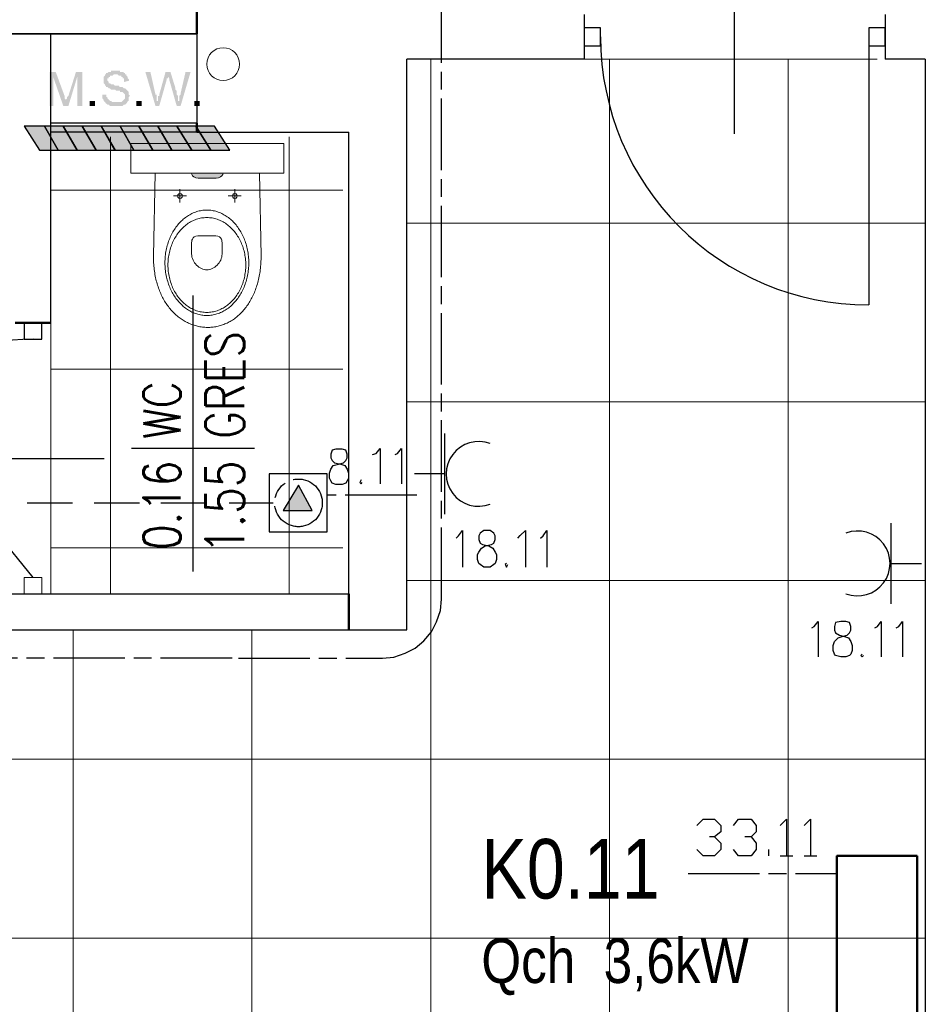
# Model space of a CAD drawing. Header units: millimetres. Extents: x 282377 to 1404227, y -783705 to 1038705.
# Tile 23 of 243: x 376015 to 376319, y 7502 to 7833. Entities that reach past the tile are written whole.
import ezdxf
from ezdxf.enums import TextEntityAlignment as Align

# ---------------------------------------------------------------- set-up
doc = ezdxf.new("R2010")
doc.units = ezdxf.units.MM
doc.linetypes.add('ACAD_ISO08W100', pattern=[36, 24, -3, 6, -3])
doc.layers.add('!!ELEKTRYKA', color=7, linetype='Continuous')
doc.layers.add('BA_KS_ist.', color=34, linetype='Continuous', lineweight=13)
doc.layers.add('WYPOSAŻENIE GARAŻU', color=253, linetype='Continuous', lineweight=5)
doc.styles.add('ROMANS', font='romans', dxfattribs={"width": 0.7})
doc.styles.get("Standard").update_dxf_attribs({"font": 'arial.ttf'})

# ---------------------------------------------------------------- blocks, each defined once
blk = doc.blocks.new('jamb')
blk.add_lwpolyline([(-0.5, -0.5), (-0.5, 0.5), (0.5, 0.5), (0.5, -0.5)], close=True)
blk = doc.blocks.new('dr1h901')
at = {"color": 7}
blk.add_line((-0.5, 0), (-0.5, 1), dxfattribs=at)
blk.add_line((0, 0.3622), (0, -0.2655))
blk.add_arc((-0.5, 0), 1, 0, 90, dxfattribs=at)
blk = doc.blocks.new('A$C6b6b2cc1')
at = {"color": 5, "lineweight": 20}
for p, q in [((17.9, 91), (29.9, 91)), ((17.9, 0), (29.9, 0))]:
    blk.add_line(p, q, dxfattribs=at)
for p, q in [((20.9, 85.5), (20.9, 91)), ((20.9, 91), (26.9, 91)), ((26.9, 91), (26.9, 85.5)), ((26.9, 85.5), (20.9, 85.5))]:
    blk.add_line(p, q)
at = {"color": 0, "extrusion": (0, 0, -1)}
blk.add_line((23.9, 5.5), (75.47, 69.26), dxfattribs=at)
at = {"extrusion": (0, 0, -1)}
blk.add_line((56.49, 45.5), (0, 45.5), dxfattribs=at)
at = {"color": 0, "extrusion": (0, 0, -1)}
blk.add_arc((-23.9, -4.5), 90, 90, 124.9595, dxfattribs=at)
at = {"layer": 'WYPOSAŻENIE GARAŻU', "color": 240, "true_color": 0xed1f24, "xscale": 5.5, "yscale": 5.999999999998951, "zscale": 5.5, "rotation": 90}
blk.add_blockref('jamb', (23.9, 2.75), dxfattribs=at)
blk = doc.blocks.new('A$Cd28b784c')
at = {"lineweight": 18}
h = blk.add_hatch(color=256, dxfattribs=at)
h.dxf.hatch_style = 1
h.paths.add_polyline_path([(18.54, 22.22), (18.43, 23), (18.14, 23.62), (17.75, 24.08), (17.31, 24.36), (16.9, 24.47), (16.9, 13.87), (17.31, 13.97), (17.75, 14.26), (18.14, 14.72), (18.43, 15.34), (18.54, 16.11)])
for p, q in [((16.9, 44.83), (6.9, 44.83)), ((6.9, -6.49), (6.9, 44.83)), ((16.9, -6.49), (16.9, 44.83)), ((16.9, -6.49), (6.9, -6.49))]:
    blk.add_line(p, q, dxfattribs=at)
at = {"lineweight": 13}
for p, q in [((44.61, 37.25), (16.9, 36.7)), ((45.21, 37.25), (44.61, 37.25)), ((45.82, 37.23), (45.21, 37.25)), ((46.41, 37.21), (45.82, 37.23)), ((47, 37.18), (46.41, 37.21)), ((47.58, 37.15), (47, 37.18)), ((48.16, 37.1), (47.58, 37.15)), ((48.73, 37.04), (48.16, 37.1)), ((49.3, 36.97), (48.73, 37.04)), ((49.85, 36.9), (49.3, 36.97)), ((50.4, 36.82), (49.85, 36.9)), ((50.95, 36.72), (50.4, 36.82)), ((51.49, 36.62), (50.95, 36.72)), ((52.02, 36.51), (51.49, 36.62)), ((52.54, 36.4), (52.02, 36.51)), ((53.06, 36.27), (52.54, 36.4)), ((45.32, 33.04), (45.87, 33.08)), ((45.87, 33.08), (46.41, 33.1)), ((46.41, 33.1), (46.96, 33.1)), ((46.96, 33.1), (47.51, 33.1)), ((47.51, 33.1), (48.06, 33.08)), ((48.06, 33.08), (48.6, 33.04)), ((53.57, 36.14), (53.06, 36.27)), ((54.07, 36), (53.57, 36.14)), ((54.57, 35.85), (54.07, 36)), ((55.05, 35.69), (54.57, 35.85)), ((55.53, 35.53), (55.05, 35.69)), ((56.01, 35.36), (55.53, 35.53)), ((56.47, 35.18), (56.01, 35.36)), ((56.93, 34.99), (56.47, 35.18)), ((57.38, 34.8), (56.93, 34.99)), ((57.83, 34.6), (57.38, 34.8)), ((58.26, 34.39), (57.83, 34.6)), ((58.69, 34.17), (58.26, 34.39)), ((59.11, 33.95), (58.69, 34.17)), ((59.52, 33.72), (59.11, 33.95)), ((59.92, 33.49), (59.52, 33.72)), ((60.32, 33.25), (59.92, 33.49)), ((60.71, 33), (60.32, 33.25)), ((24.51, 30.6), (24.51, 26.24)), ((35.4, 29.67), (35.79, 29.93)), ((35.79, 29.93), (36.19, 30.19)), ((36.19, 30.19), (36.6, 30.43)), ((36.6, 30.43), (37.03, 30.67)), ((37.03, 30.67), (37.46, 30.89)), ((37.46, 30.89), (37.89, 31.11)), ((37.89, 31.11), (38.34, 31.31)), ((38.34, 31.31), (38.79, 31.51)), ((38.39, 29.62), (38.81, 29.86)), ((38.79, 31.51), (39.26, 31.7)), ((38.81, 29.86), (39.24, 30.09)), ((39.24, 30.09), (39.68, 30.31)), ((39.26, 31.7), (39.73, 31.87)), ((39.68, 30.31), (40.12, 30.52)), ((39.73, 31.87), (40.2, 32.03)), ((40.12, 30.52), (40.58, 30.71)), ((40.2, 32.03), (40.69, 32.19)), ((40.58, 30.71), (41.04, 30.9)), ((40.69, 32.19), (41.18, 32.33)), ((41.04, 30.9), (41.51, 31.07)), ((41.18, 32.33), (41.68, 32.46)), ((41.51, 31.07), (41.99, 31.23)), ((41.68, 32.46), (42.18, 32.58)), ((41.99, 31.23), (42.48, 31.37)), ((42.18, 32.58), (42.69, 32.69)), ((42.48, 31.37), (42.97, 31.51)), ((42.69, 32.69), (43.21, 32.78)), ((42.97, 31.51), (43.48, 31.63)), ((43.21, 32.78), (43.73, 32.87)), ((43.48, 31.63), (43.98, 31.74)), ((43.73, 32.87), (44.26, 32.94)), ((43.98, 31.74), (44.5, 31.83)), ((44.26, 32.94), (44.79, 33)), ((44.5, 31.83), (45.02, 31.91)), ((44.79, 33), (45.32, 33.04)), ((45.02, 31.91), (45.54, 31.98)), ((45.54, 31.98), (46.07, 32.03)), ((46.07, 32.03), (46.61, 32.07)), ((46.61, 32.07), (47.15, 32.09)), ((47.15, 32.09), (47.7, 32.1)), ((47.7, 32.1), (47.7, 32.09)), ((47.7, 32.1), (48.24, 32.09)), ((48.24, 32.09), (48.79, 32.07)), ((48.6, 33.04), (49.13, 33)), ((48.79, 32.07), (49.32, 32.03)), ((49.13, 33), (49.67, 32.94)), ((49.32, 32.03), (49.85, 31.98)), ((49.67, 32.94), (50.19, 32.87)), ((49.85, 31.98), (50.38, 31.91)), ((50.19, 32.87), (50.71, 32.78)), ((50.38, 31.91), (50.9, 31.83)), ((50.71, 32.78), (51.23, 32.69)), ((50.9, 31.83), (51.41, 31.74)), ((51.23, 32.69), (51.74, 32.58)), ((51.41, 31.74), (51.92, 31.63)), ((51.74, 32.58), (52.24, 32.46)), ((51.92, 31.63), (52.42, 31.51)), ((52.24, 32.46), (52.74, 32.33)), ((52.42, 31.51), (52.92, 31.37)), ((52.74, 32.33), (53.23, 32.19)), ((52.92, 31.37), (53.4, 31.23)), ((53.23, 32.19), (53.72, 32.03)), ((53.4, 31.23), (53.88, 31.07)), ((53.72, 32.03), (54.19, 31.87)), ((53.88, 31.07), (54.36, 30.9)), ((54.19, 31.87), (54.66, 31.7)), ((54.36, 30.9), (54.82, 30.71)), ((54.66, 31.7), (55.13, 31.51)), ((54.82, 30.71), (55.27, 30.52)), ((55.13, 31.51), (55.58, 31.31)), ((55.27, 30.52), (55.72, 30.31)), ((55.58, 31.31), (56.03, 31.11)), ((55.72, 30.31), (56.16, 30.09)), ((56.03, 31.11), (56.47, 30.89)), ((56.16, 30.09), (56.59, 29.86)), ((56.47, 30.89), (56.9, 30.67)), ((56.59, 29.86), (57, 29.62)), ((56.9, 30.67), (57.32, 30.43)), ((57.32, 30.43), (57.73, 30.19)), ((57.73, 30.19), (58.13, 29.93)), ((58.13, 29.93), (58.52, 29.67)), ((61.09, 32.75), (60.71, 33)), ((61.46, 32.49), (61.09, 32.75)), ((61.82, 32.22), (61.46, 32.49)), ((62.17, 31.95), (61.82, 32.22)), ((62.52, 31.68), (62.17, 31.95)), ((62.85, 31.39), (62.52, 31.68)), ((63.18, 31.11), (62.85, 31.39)), ((63.5, 30.81), (63.18, 31.11)), ((63.81, 30.51), (63.5, 30.81)), ((64.11, 30.21), (63.81, 30.51)), ((64.4, 29.9), (64.11, 30.21)), ((64.69, 29.58), (64.4, 29.9)), ((26.77, 28.42), (22.26, 28.42)), ((23.81, 28.83), (23.69, 28.42)), ((23.69, 28.42), (23.81, 28.01)), ((24.1, 29.13), (23.81, 28.83)), ((23.81, 28.01), (24.1, 27.71)), ((24.51, 29.24), (24.1, 29.13)), ((24.1, 27.71), (24.51, 27.6)), ((24.93, 29.13), (24.51, 29.24)), ((24.51, 27.6), (24.93, 27.71)), ((25.22, 28.83), (24.93, 29.13)), ((24.93, 27.71), (25.22, 28.01)), ((25.33, 28.42), (25.22, 28.83)), ((25.22, 28.01), (25.33, 28.42)), ((31.78, 26.25), (32.05, 26.59)), ((32.05, 26.59), (32.33, 26.93)), ((32.33, 26.93), (32.63, 27.27)), ((32.63, 27.27), (32.93, 27.6)), ((32.93, 27.6), (33.25, 27.92)), ((33.25, 27.92), (33.58, 28.23)), ((33.58, 28.23), (33.93, 28.53)), ((33.93, 28.53), (34.28, 28.83)), ((34.28, 28.83), (34.64, 29.12)), ((34.51, 26.33), (34.8, 26.67)), ((34.64, 29.12), (35.01, 29.4)), ((34.8, 26.67), (35.11, 27.01)), ((35.01, 29.4), (35.4, 29.67)), ((35.11, 27.01), (35.42, 27.34)), ((35.42, 27.34), (35.76, 27.66)), ((35.76, 27.66), (36.1, 27.96)), ((36.1, 27.96), (36.45, 28.27)), ((36.45, 28.27), (36.82, 28.56)), ((36.82, 28.56), (37.2, 28.84)), ((37.2, 28.84), (37.58, 29.11)), ((37.58, 29.11), (37.98, 29.37)), ((37.98, 29.37), (38.39, 29.62)), ((57, 29.62), (57.41, 29.37)), ((57.41, 29.37), (57.81, 29.11)), ((57.81, 29.11), (58.2, 28.84)), ((58.2, 28.84), (58.58, 28.56)), ((58.52, 29.67), (58.91, 29.4)), ((58.58, 28.56), (58.94, 28.27)), ((58.91, 29.4), (59.28, 29.12)), ((58.94, 28.27), (59.3, 27.96)), ((59.28, 29.12), (59.64, 28.83)), ((59.3, 27.96), (59.64, 27.66)), ((59.64, 28.83), (59.99, 28.53)), ((59.64, 27.66), (59.97, 27.34)), ((59.97, 27.34), (60.29, 27.01)), ((59.99, 28.53), (60.34, 28.23)), ((60.29, 27.01), (60.6, 26.67)), ((60.34, 28.23), (60.67, 27.92)), ((60.6, 26.67), (60.89, 26.33)), ((60.67, 27.92), (60.99, 27.6)), ((60.99, 27.6), (61.29, 27.27)), ((61.29, 27.27), (61.59, 26.93)), ((61.59, 26.93), (61.87, 26.59)), ((61.87, 26.59), (62.15, 26.25)), ((64.96, 29.26), (64.69, 29.58)), ((65.23, 28.94), (64.96, 29.26)), ((65.48, 28.61), (65.23, 28.94)), ((65.73, 28.28), (65.48, 28.61)), ((65.96, 27.94), (65.73, 28.28)), ((66.19, 27.6), (65.96, 27.94)), ((66.41, 27.25), (66.19, 27.6)), ((66.62, 26.9), (66.41, 27.25)), ((66.82, 26.54), (66.62, 26.9)), ((67, 26.19), (66.82, 26.54)), ((17.31, 24.36), (16.9, 24.47)), ((17.75, 24.08), (17.31, 24.36)), ((18.14, 23.62), (17.75, 24.08)), ((18.43, 23), (18.14, 23.62)), ((29.92, 22.84), (30.07, 23.24)), ((30.07, 23.24), (30.24, 23.63)), ((30.24, 23.63), (30.42, 24.02)), ((30.42, 24.02), (30.61, 24.41)), ((30.61, 24.41), (30.82, 24.79)), ((30.82, 24.79), (31.04, 25.16)), ((31.04, 25.16), (31.27, 25.53)), ((31.27, 25.53), (31.52, 25.89)), ((31.52, 25.89), (31.78, 26.25)), ((32.5, 22.91), (32.66, 23.32)), ((32.66, 23.32), (32.84, 23.72)), ((32.84, 23.72), (33.04, 24.11)), ((33.04, 24.11), (33.25, 24.5)), ((33.25, 24.5), (33.47, 24.88)), ((33.47, 24.88), (33.71, 25.25)), ((33.71, 25.25), (33.96, 25.62)), ((33.96, 25.62), (34.23, 25.98)), ((34.23, 25.98), (34.51, 26.33)), ((38.05, 22.73), (38.28, 23.27)), ((38.28, 23.27), (38.61, 23.65)), ((38.61, 23.65), (39, 23.9)), ((39, 23.9), (39.42, 24.05)), ((39.42, 24.05), (39.83, 24.12)), ((39.83, 24.12), (40.19, 24.14)), ((40.19, 24.14), (44.04, 24.15)), ((44.04, 24.15), (44.56, 24.12)), ((44.56, 24.12), (45.07, 24.03)), ((45.07, 24.03), (45.57, 23.88)), ((45.57, 23.88), (46.05, 23.68)), ((46.05, 23.68), (46.51, 23.44)), ((46.51, 23.44), (46.94, 23.16)), ((46.94, 23.16), (47.35, 22.84)), ((60.89, 26.33), (61.17, 25.98)), ((61.17, 25.98), (61.44, 25.62)), ((61.44, 25.62), (61.69, 25.25)), ((61.69, 25.25), (61.93, 24.88)), ((61.93, 24.88), (62.15, 24.5)), ((62.15, 26.25), (62.4, 25.89)), ((62.15, 24.5), (62.36, 24.11)), ((62.36, 24.11), (62.55, 23.72)), ((62.4, 25.89), (62.65, 25.53)), ((62.55, 23.72), (62.73, 23.32)), ((62.65, 25.53), (62.88, 25.16)), ((62.73, 23.32), (62.9, 22.91)), ((62.88, 25.16), (63.1, 24.79)), ((63.1, 24.79), (63.31, 24.41)), ((63.31, 24.41), (63.5, 24.02)), ((63.5, 24.02), (63.68, 23.63)), ((63.68, 23.63), (63.85, 23.24)), ((63.85, 23.24), (64, 22.84)), ((67.18, 25.82), (67, 26.19)), ((67.35, 25.46), (67.18, 25.82)), ((67.51, 25.09), (67.35, 25.46)), ((67.66, 24.71), (67.51, 25.09)), ((67.8, 24.34), (67.66, 24.71)), ((67.93, 23.96), (67.8, 24.34)), ((68.04, 23.57), (67.93, 23.96)), ((68.15, 23.19), (68.04, 23.57)), ((68.25, 22.8), (68.15, 23.19)), ((18.54, 22.22), (18.43, 23)), ((18.54, 16.11), (18.54, 22.22)), ((29.27, 19.48), (29.3, 19.91)), ((29.3, 19.91), (29.34, 20.34)), ((29.34, 20.34), (29.4, 20.77)), ((29.4, 20.77), (29.47, 21.19)), ((29.47, 21.19), (29.56, 21.61)), ((29.56, 21.61), (29.67, 22.02)), ((29.67, 22.02), (29.79, 22.43)), ((29.79, 22.43), (29.92, 22.84)), ((31.79, 19.49), (31.82, 19.93)), ((31.82, 19.93), (31.86, 20.37)), ((31.86, 20.37), (31.93, 20.81)), ((31.93, 20.81), (32.01, 21.24)), ((32.01, 21.24), (32.11, 21.66)), ((32.11, 21.66), (32.22, 22.09)), ((32.22, 22.09), (32.35, 22.5)), ((32.35, 22.5), (32.5, 22.91)), ((37.97, 22.03), (38.05, 22.73)), ((37.97, 19.27), (37.97, 22.03)), ((47.35, 22.84), (47.73, 22.48)), ((47.73, 22.48), (48.08, 22.1)), ((48.08, 22.1), (48.38, 21.7)), ((48.38, 21.7), (48.65, 21.28)), ((48.65, 21.28), (48.88, 20.84)), ((48.88, 20.84), (49.06, 20.4)), ((49.06, 20.4), (49.2, 19.94)), ((49.2, 19.94), (49.28, 19.49)), ((62.9, 22.91), (63.04, 22.5)), ((63.04, 22.5), (63.18, 22.09)), ((63.18, 22.09), (63.29, 21.66)), ((63.29, 21.66), (63.39, 21.24)), ((63.39, 21.24), (63.47, 20.81)), ((63.47, 20.81), (63.53, 20.37)), ((63.53, 20.37), (63.58, 19.93)), ((63.58, 19.93), (63.6, 19.49)), ((64, 22.84), (64.13, 22.43)), ((64.13, 22.43), (64.25, 22.02)), ((64.25, 22.02), (64.36, 21.61)), ((64.36, 21.61), (64.45, 21.19)), ((64.45, 21.19), (64.52, 20.77)), ((64.52, 20.77), (64.58, 20.34)), ((64.58, 20.34), (64.62, 19.91)), ((64.62, 19.91), (64.65, 19.48)), ((68.33, 22.4), (68.25, 22.8)), ((68.41, 22.01), (68.33, 22.4)), ((68.48, 21.61), (68.41, 22.01)), ((68.53, 21.21), (68.48, 21.61)), ((68.57, 20.81), (68.53, 21.21)), ((68.61, 20.4), (68.57, 20.81)), ((68.63, 19.99), (68.61, 20.4)), ((68.64, 19.58), (68.63, 19.99)), ((29.27, 19.04), (29.27, 19.48)), ((29.27, 18.6), (29.27, 19.04)), ((29.3, 18.17), (29.27, 18.6)), ((29.34, 17.74), (29.3, 18.17)), ((29.4, 17.31), (29.34, 17.74)), ((29.47, 16.89), (29.4, 17.31)), ((29.56, 16.47), (29.47, 16.89)), ((31.78, 19.04), (31.79, 19.49)), ((31.79, 18.59), (31.78, 19.04)), ((31.78, 19.04), (31.78, 19.03)), ((31.82, 18.15), (31.79, 18.59)), ((31.86, 17.71), (31.82, 18.15)), ((31.93, 17.27), (31.86, 17.71)), ((32.01, 16.84), (31.93, 17.27)), ((32.11, 16.41), (32.01, 16.84)), ((37.97, 16.04), (37.97, 19.27)), ((48.65, 16.8), (48.38, 16.38)), ((48.88, 17.24), (48.65, 16.8)), ((49.06, 17.69), (48.88, 17.24)), ((49.2, 18.14), (49.06, 17.69)), ((49.28, 18.59), (49.2, 18.14)), ((49.28, 19.49), (49.31, 19.04)), ((49.31, 19.04), (49.28, 18.59)), ((63.39, 16.84), (63.29, 16.41)), ((63.47, 17.27), (63.39, 16.84)), ((63.53, 17.71), (63.47, 17.27)), ((63.58, 18.15), (63.53, 17.71)), ((63.6, 18.59), (63.58, 18.15)), ((63.6, 19.49), (63.61, 19.04)), ((63.61, 19.04), (63.6, 18.59)), ((63.61, 19.04), (63.61, 19.03)), ((64.45, 16.89), (64.36, 16.47)), ((64.52, 17.31), (64.45, 16.89)), ((64.58, 17.74), (64.52, 17.31)), ((64.62, 18.17), (64.58, 17.74)), ((64.65, 18.6), (64.62, 18.17)), ((64.65, 19.48), (64.66, 19.04)), ((64.66, 19.04), (64.65, 18.6)), ((64.66, 19.04), (64.66, 19.03)), ((68.34, 16.34), (68.42, 16.73)), ((68.42, 16.73), (68.48, 17.14)), ((68.48, 17.14), (68.53, 17.54)), ((68.53, 17.54), (68.58, 17.94)), ((68.58, 17.94), (68.61, 18.35)), ((68.61, 18.35), (68.63, 18.76)), ((68.63, 18.76), (68.64, 19.17)), ((68.64, 19.17), (68.64, 19.58)), ((17.31, 13.97), (16.9, 13.87)), ((17.75, 14.26), (17.31, 13.97)), ((18.14, 14.72), (17.75, 14.26)), ((18.43, 15.34), (18.14, 14.72)), ((18.54, 16.11), (18.43, 15.34)), ((29.67, 16.06), (29.56, 16.47)), ((29.79, 15.65), (29.67, 16.06)), ((29.92, 15.24), (29.79, 15.65)), ((30.07, 14.84), (29.92, 15.24)), ((30.24, 14.44), (30.07, 14.84)), ((30.42, 14.05), (30.24, 14.44)), ((30.61, 13.67), (30.42, 14.05)), ((30.82, 13.29), (30.61, 13.67)), ((31.04, 12.92), (30.82, 13.29)), ((32.22, 15.99), (32.11, 16.41)), ((32.35, 15.57), (32.22, 15.99)), ((32.5, 15.16), (32.35, 15.57)), ((32.66, 14.76), (32.5, 15.16)), ((32.84, 14.36), (32.66, 14.76)), ((33.04, 13.96), (32.84, 14.36)), ((33.25, 13.58), (33.04, 13.96)), ((33.47, 13.2), (33.25, 13.58)), ((38.05, 15.34), (37.97, 16.04)), ((37.97, 16.04), (37.97, 16.04)), ((38.28, 14.8), (38.05, 15.34)), ((38.61, 14.42), (38.28, 14.8)), ((39, 14.17), (38.61, 14.42)), ((39.41, 14.02), (39, 14.17)), ((39.82, 13.95), (39.41, 14.02)), ((40.17, 13.93), (39.82, 13.95)), ((44.01, 13.93), (40.17, 13.93)), ((44.54, 13.96), (44.01, 13.93)), ((45.05, 14.05), (44.54, 13.96)), ((45.55, 14.2), (45.05, 14.05)), ((46.04, 14.39), (45.55, 14.2)), ((46.5, 14.64), (46.04, 14.39)), ((46.93, 14.92), (46.5, 14.64)), ((47.34, 15.24), (46.93, 14.92)), ((47.72, 15.59), (47.34, 15.24)), ((48.07, 15.97), (47.72, 15.59)), ((48.38, 16.38), (48.07, 15.97)), ((62.15, 13.58), (61.93, 13.2)), ((62.36, 13.96), (62.15, 13.58)), ((62.55, 14.36), (62.36, 13.96)), ((62.73, 14.76), (62.55, 14.36)), ((62.9, 15.16), (62.73, 14.76)), ((63.1, 13.29), (62.88, 12.92)), ((63.04, 15.57), (62.9, 15.16)), ((63.18, 15.99), (63.04, 15.57)), ((63.31, 13.67), (63.1, 13.29)), ((63.29, 16.41), (63.18, 15.99)), ((63.5, 14.05), (63.31, 13.67)), ((63.68, 14.44), (63.5, 14.05)), ((63.85, 14.84), (63.68, 14.44)), ((64, 15.24), (63.85, 14.84)), ((64.13, 15.65), (64, 15.24)), ((64.25, 16.06), (64.13, 15.65)), ((64.36, 16.47), (64.25, 16.06)), ((67.23, 12.89), (67.39, 13.26)), ((67.39, 13.26), (67.55, 13.63)), ((67.55, 13.63), (67.69, 14.01)), ((67.69, 14.01), (67.82, 14.39)), ((67.82, 14.39), (67.95, 14.77)), ((67.95, 14.77), (68.06, 15.16)), ((68.06, 15.16), (68.17, 15.55)), ((68.17, 15.55), (68.26, 15.94)), ((68.26, 15.94), (68.34, 16.34)), ((26.77, 10.01), (22.26, 10.01)), ((23.81, 10.42), (23.69, 10.01)), ((23.69, 10.01), (23.81, 9.6)), ((24.1, 10.72), (23.81, 10.42)), ((24.51, 10.83), (24.1, 10.72)), ((24.51, 12.19), (24.51, 7.83)), ((24.93, 10.72), (24.51, 10.83)), ((25.22, 10.42), (24.93, 10.72)), ((25.33, 10.01), (25.22, 10.42)), ((25.22, 9.6), (25.33, 10.01)), ((31.27, 12.55), (31.04, 12.92)), ((31.52, 12.19), (31.27, 12.55)), ((31.78, 11.83), (31.52, 12.19)), ((32.05, 11.48), (31.78, 11.83)), ((32.33, 11.14), (32.05, 11.48)), ((32.63, 10.81), (32.33, 11.14)), ((32.93, 10.48), (32.63, 10.81)), ((33.25, 10.16), (32.93, 10.48)), ((33.58, 9.85), (33.25, 10.16)), ((33.71, 12.82), (33.47, 13.2)), ((33.96, 12.46), (33.71, 12.82)), ((34.23, 12.1), (33.96, 12.46)), ((34.51, 11.75), (34.23, 12.1)), ((34.8, 11.4), (34.51, 11.75)), ((35.11, 11.07), (34.8, 11.4)), ((35.42, 10.74), (35.11, 11.07)), ((35.76, 10.42), (35.42, 10.74)), ((36.1, 10.11), (35.76, 10.42)), ((36.45, 9.81), (36.1, 10.11)), ((59.3, 10.11), (58.94, 9.81)), ((59.64, 10.42), (59.3, 10.11)), ((59.97, 10.74), (59.64, 10.42)), ((60.29, 11.07), (59.97, 10.74)), ((60.6, 11.4), (60.29, 11.07)), ((60.67, 10.16), (60.34, 9.85)), ((60.89, 11.75), (60.6, 11.4)), ((60.99, 10.48), (60.67, 10.16)), ((61.17, 12.1), (60.89, 11.75)), ((61.29, 10.81), (60.99, 10.48)), ((61.44, 12.46), (61.17, 12.1)), ((61.59, 11.14), (61.29, 10.81)), ((61.69, 12.82), (61.44, 12.46)), ((61.87, 11.48), (61.59, 11.14)), ((61.93, 13.2), (61.69, 12.82)), ((62.15, 11.83), (61.87, 11.48)), ((62.4, 12.19), (62.15, 11.83)), ((62.65, 12.55), (62.4, 12.19)), ((62.88, 12.92), (62.65, 12.55)), ((65.34, 9.73), (65.59, 10.07)), ((65.59, 10.07), (65.82, 10.4)), ((65.82, 10.4), (66.05, 10.75)), ((66.05, 10.75), (66.27, 11.09)), ((66.27, 11.09), (66.48, 11.44)), ((66.48, 11.44), (66.68, 11.8)), ((66.68, 11.8), (66.88, 12.16)), ((66.88, 12.16), (67.06, 12.52)), ((67.06, 12.52), (67.23, 12.89)), ((23.81, 9.6), (24.1, 9.3)), ((24.1, 9.3), (24.51, 9.19)), ((24.51, 9.19), (24.93, 9.3)), ((24.93, 9.3), (25.22, 9.6)), ((33.93, 9.54), (33.58, 9.85)), ((34.28, 9.25), (33.93, 9.54)), ((34.64, 8.96), (34.28, 9.25)), ((35.01, 8.68), (34.64, 8.96)), ((35.4, 8.41), (35.01, 8.68)), ((35.79, 8.14), (35.4, 8.41)), ((36.19, 7.89), (35.79, 8.14)), ((36.6, 7.65), (36.19, 7.89)), ((36.82, 9.52), (36.45, 9.81)), ((37.03, 7.41), (36.6, 7.65)), ((37.2, 9.24), (36.82, 9.52)), ((37.46, 7.19), (37.03, 7.41)), ((37.58, 8.97), (37.2, 9.24)), ((37.89, 6.97), (37.46, 7.19)), ((37.98, 8.71), (37.58, 8.97)), ((38.34, 6.76), (37.89, 6.97)), ((38.39, 8.46), (37.98, 8.71)), ((38.79, 6.57), (38.34, 6.76)), ((38.81, 8.21), (38.39, 8.46)), ((39.24, 7.99), (38.81, 8.21)), ((39.68, 7.77), (39.24, 7.99)), ((40.12, 7.56), (39.68, 7.77)), ((40.58, 7.36), (40.12, 7.56)), ((41.04, 7.18), (40.58, 7.36)), ((41.51, 7.01), (41.04, 7.18)), ((41.99, 6.85), (41.51, 7.01)), ((42.48, 6.7), (41.99, 6.85)), ((42.97, 6.57), (42.48, 6.7)), ((52.92, 6.7), (52.42, 6.57)), ((53.4, 6.85), (52.92, 6.7)), ((53.88, 7.01), (53.4, 6.85)), ((54.36, 7.18), (53.88, 7.01)), ((54.82, 7.36), (54.36, 7.18)), ((55.27, 7.56), (54.82, 7.36)), ((55.58, 6.76), (55.13, 6.57)), ((55.72, 7.77), (55.27, 7.56)), ((56.03, 6.97), (55.58, 6.76)), ((56.16, 7.99), (55.72, 7.77)), ((56.47, 7.19), (56.03, 6.97)), ((56.59, 8.21), (56.16, 7.99)), ((56.9, 7.41), (56.47, 7.19)), ((57, 8.46), (56.59, 8.21)), ((57.32, 7.65), (56.9, 7.41)), ((57.41, 8.71), (57, 8.46)), ((57.73, 7.89), (57.32, 7.65)), ((57.81, 8.97), (57.41, 8.71)), ((58.13, 8.14), (57.73, 7.89)), ((58.2, 9.24), (57.81, 8.97)), ((58.52, 8.41), (58.13, 8.14)), ((58.58, 9.52), (58.2, 9.24)), ((58.91, 8.68), (58.52, 8.41)), ((58.94, 9.81), (58.58, 9.52)), ((59.28, 8.96), (58.91, 8.68)), ((59.64, 9.25), (59.28, 8.96)), ((59.99, 9.54), (59.64, 9.25)), ((60.34, 9.85), (59.99, 9.54)), ((62.04, 6.39), (62.38, 6.67)), ((62.38, 6.67), (62.71, 6.95)), ((62.71, 6.95), (63.04, 7.24)), ((63.04, 7.24), (63.36, 7.53)), ((63.36, 7.53), (63.67, 7.83)), ((63.67, 7.83), (63.97, 8.14)), ((63.97, 8.14), (64.26, 8.45)), ((64.26, 8.45), (64.54, 8.76)), ((64.54, 8.76), (64.82, 9.08)), ((64.82, 9.08), (65.08, 9.4)), ((65.08, 9.4), (65.34, 9.73)), ((39.26, 6.38), (38.79, 6.57)), ((39.73, 6.21), (39.26, 6.38)), ((40.2, 6.04), (39.73, 6.21)), ((40.69, 5.89), (40.2, 6.04)), ((41.18, 5.75), (40.69, 5.89)), ((41.68, 5.62), (41.18, 5.75)), ((42.18, 5.5), (41.68, 5.62)), ((42.69, 5.39), (42.18, 5.5)), ((43.21, 5.29), (42.69, 5.39)), ((43.48, 6.45), (42.97, 6.57)), ((43.73, 5.21), (43.21, 5.29)), ((43.98, 6.34), (43.48, 6.45)), ((44.26, 5.14), (43.73, 5.21)), ((44.5, 6.25), (43.98, 6.34)), ((44.79, 5.08), (44.26, 5.14)), ((45.02, 6.17), (44.5, 6.25)), ((45.32, 5.03), (44.79, 5.08)), ((45.54, 6.1), (45.02, 6.17)), ((45.87, 5), (45.32, 5.03)), ((46.07, 6.05), (45.54, 6.1)), ((46.41, 4.98), (45.87, 5)), ((46.61, 6.01), (46.07, 6.05)), ((46.96, 4.98), (46.41, 4.98)), ((47.15, 5.99), (46.61, 6.01)), ((47.51, 4.98), (46.96, 4.98)), ((46.96, 4.98), (46.96, 4.97)), ((47.7, 5.98), (47.15, 5.99)), ((48.06, 5), (47.51, 4.98)), ((48.24, 5.99), (47.7, 5.98)), ((47.7, 5.98), (47.7, 5.97)), ((48.6, 5.03), (48.06, 5)), ((48.79, 6.01), (48.24, 5.99)), ((49.13, 5.08), (48.6, 5.03)), ((49.32, 6.05), (48.79, 6.01)), ((49.67, 5.14), (49.13, 5.08)), ((49.85, 6.1), (49.32, 6.05)), ((50.19, 5.21), (49.67, 5.14)), ((50.38, 6.17), (49.85, 6.1)), ((50.71, 5.29), (50.19, 5.21)), ((50.9, 6.25), (50.38, 6.17)), ((51.23, 5.39), (50.71, 5.29)), ((51.41, 6.34), (50.9, 6.25)), ((51.74, 5.5), (51.23, 5.39)), ((51.92, 6.45), (51.41, 6.34)), ((52.24, 5.62), (51.74, 5.5)), ((52.42, 6.57), (51.92, 6.45)), ((52.74, 5.75), (52.24, 5.62)), ((53.23, 5.89), (52.74, 5.75)), ((53.72, 6.04), (53.23, 5.89)), ((54.19, 6.21), (53.72, 6.04)), ((54.66, 6.38), (54.19, 6.21)), ((55.13, 6.57), (54.66, 6.38)), ((56.38, 3.17), (56.84, 3.35)), ((56.84, 3.35), (57.28, 3.55)), ((57.28, 3.55), (57.72, 3.75)), ((57.72, 3.75), (58.15, 3.95)), ((58.15, 3.95), (58.58, 4.17)), ((58.58, 4.17), (58.99, 4.39)), ((58.99, 4.39), (59.4, 4.62)), ((59.4, 4.62), (59.8, 4.85)), ((59.8, 4.85), (60.2, 5.09)), ((60.2, 5.09), (60.58, 5.34)), ((60.58, 5.34), (60.96, 5.59)), ((60.96, 5.59), (61.32, 5.85)), ((61.32, 5.85), (61.68, 6.12)), ((61.68, 6.12), (62.04, 6.39)), ((16.89, 1.65), (44.61, 1.1)), ((44.61, 1.1), (45.21, 1.1)), ((45.21, 1.1), (45.81, 1.11)), ((45.81, 1.11), (46.4, 1.13)), ((46.4, 1.13), (46.99, 1.16)), ((46.99, 1.16), (47.56, 1.2)), ((47.56, 1.2), (48.14, 1.25)), ((48.14, 1.25), (48.7, 1.3)), ((48.7, 1.3), (49.26, 1.37)), ((49.26, 1.37), (49.82, 1.44)), ((49.82, 1.44), (50.36, 1.53)), ((50.36, 1.53), (50.9, 1.62)), ((50.9, 1.62), (51.44, 1.72)), ((51.44, 1.72), (51.96, 1.83)), ((51.96, 1.83), (52.48, 1.95)), ((52.48, 1.95), (52.99, 2.07)), ((52.99, 2.07), (53.5, 2.2)), ((53.5, 2.2), (54, 2.35)), ((54, 2.35), (54.49, 2.49)), ((54.49, 2.49), (54.97, 2.65)), ((54.97, 2.65), (55.45, 2.81)), ((55.45, 2.81), (55.92, 2.99)), ((55.92, 2.99), (56.38, 3.17))]:
    blk.add_line(p, q, dxfattribs=at)
blk = doc.blocks.new('bikmet')
blk.add_line((0, 1.65), (0, -1.65))
at = {"style": 'ROMANS', "width": 0.8}
blk.add_attdef('NRPOM', text='', height=1, dxfattribs=at).set_placement((-0.333, 0.333), align=Align.RIGHT)
blk.add_attdef('NWAPOM', (0.25, 0.333), '', height=1, dxfattribs=at)
blk.add_attdef('RAREA', text='', height=1.042, dxfattribs=at).set_placement((-0.333, -0.333), align=Align.TOP_RIGHT)
blk.add_attdef('PODLOGA', text='', height=1.042, dxfattribs=at).set_placement((0.25, -0.333), align=Align.TOP_LEFT)
blk = doc.blocks.new('A$C6810ecfa')
at = {"layer": 'BA_KS_ist.', "color": 18, "linetype": 'Continuous', "lineweight": 20, "ltscale": 25, "true_color": 0x000000}
blk.add_circle((-1824.67, 575.36), 5.5, dxfattribs=at)

msp = doc.modelspace()

# ---------------------------------------------------------------- hatches: boundary and pattern name
at = {"layer": '!!ELEKTRYKA', "linetype": 'ACAD_ISO08W100', "true_color": 0x950000}
for points in [[(376026.9, 7815.36), (376024.77, 7815.36), (376024.77, 7803.93), (376026.02, 7803.93), (376026.02, 7813.66)], [(376026.85, 7815.36), (376026.01, 7813.67), (376029.39, 7803.93), (376030.27, 7805.63), (376030.27, 7805.63), (376030.27, 7806.05), (376030.27, 7806.05), (376029.81, 7806.47), (376029.81, 7806.89), (376029.81, 7807.32)], [(376035.73, 7815.36), (376033.65, 7815.36), (376031.11, 7807.32), (376031.11, 7807.32), (376030.64, 7806.9), (376030.64, 7806.9), (376030.64, 7806.47), (376030.23, 7806.05), (376030.23, 7805.63), (376030.23, 7805.63), (376029.39, 7803.93), (376031.11, 7803.93), (376034.06, 7813.67)], [(376046.75, 7815.79), (376046.75, 7815.79), (376046.29, 7815.79), (376045.87, 7815.79), (376045.46, 7815.79), (376045.46, 7815.37), (376045.04, 7815.37), (376044.63, 7815.37), (376044.63, 7815.37), (376044.21, 7814.95), (376043.75, 7814.95), (376043.75, 7814.52), (376043.34, 7814.52), (376043.34, 7814.1), (376043.34, 7814.1), (376042.92, 7813.68), (376042.92, 7813.68), (376042.92, 7813.25), (376042.92, 7812.83), (376042.92, 7812.4), (376042.92, 7812.4), (376042.92, 7811.98), (376042.92, 7811.56), (376042.92, 7811.56), (376043.34, 7811.14), (376043.34, 7811.14), (376043.34, 7810.72), (376043.75, 7810.72), (376043.75, 7810.29), (376044.21, 7810.29), (376044.63, 7809.87), (376044.63, 7809.87), (376044.63, 7809.87), (376045.04, 7809.87), (376045.04, 7809.87), (376045.46, 7809.44), (376045.87, 7809.44), (376046.29, 7809.44), (376046.75, 7809.44), (376047.17, 7809.02), (376047.58, 7809.02), (376047.58, 7809.02), (376048, 7809.02), (376048.41, 7809.02), (376048.41, 7808.6), (376048.83, 7808.6), (376049.29, 7808.6), (376049.29, 7808.6), (376049.7, 7808.17), (376049.7, 7808.17), (376049.7, 7808.17), (376050.12, 7807.75), (376050.12, 7807.33), (376050.12, 7806.9), (376050.12, 7806.9), (376050.12, 7806.48), (376050.12, 7806.48), (376049.7, 7806.05), (376049.7, 7806.05), (376049.29, 7805.63), (376049.29, 7805.63), (376048.83, 7805.21), (376048.41, 7805.21), (376048.41, 7805.21), (376048, 7805.21), (376047.58, 7805.21), (376047.17, 7805.21), (376043.34, 7805.21), (376043.75, 7804.78), (376043.75, 7804.78), (376044.21, 7804.36), (376044.21, 7804.36), (376044.63, 7804.36), (376044.63, 7804.36), (376045.04, 7803.94), (376045.46, 7803.94), (376045.46, 7803.94), (376045.87, 7803.94), (376046.29, 7803.94), (376046.75, 7803.94), (376047.17, 7803.94), (376047.17, 7803.94), (376047.17, 7803.94), (376047.58, 7803.94), (376048, 7803.94), (376048.41, 7803.94), (376048.83, 7803.94), (376048.83, 7803.94), (376049.29, 7803.94), (376049.7, 7804.36), (376049.7, 7804.36), (376050.12, 7804.36), (376050.12, 7804.36), (376050.53, 7804.78), (376050.53, 7804.78), (376050.95, 7805.21), (376050.95, 7805.63), (376051.37, 7805.63), (376051.37, 7806.05), (376051.37, 7806.48), (376051.37, 7806.48), (376051.37, 7806.9), (376051.83, 7807.33), (376051.83, 7807.33), (376051.37, 7807.75), (376051.37, 7808.17), (376051.37, 7808.17), (376051.37, 7808.6), (376050.95, 7809.02), (376050.95, 7809.02), (376050.53, 7809.44), (376050.53, 7809.44), (376050.12, 7809.87), (376050.12, 7809.87), (376049.7, 7809.87), (376049.7, 7809.87), (376049.29, 7810.29), (376049.29, 7810.29), (376048.83, 7810.29), (376048.41, 7810.29), (376048.41, 7810.29), (376048, 7810.72), (376047.58, 7810.72), (376047.17, 7810.72), (376046.75, 7810.72), (376046.29, 7811.14), (376045.87, 7811.14), (376045.46, 7811.14), (376045.46, 7811.14), (376045.04, 7811.56), (376045.04, 7811.56), (376044.63, 7811.56), (376044.63, 7811.56), (376044.63, 7811.98), (376044.21, 7812.4), (376044.21, 7812.83), (376044.21, 7812.83), (376044.21, 7813.25), (376044.63, 7813.25), (376044.63, 7813.68), (376045.04, 7813.68), (376045.04, 7814.1), (376045.46, 7814.1), (376045.46, 7814.1), (376045.87, 7814.1), (376046.29, 7814.52), (376046.75, 7814.52), (376047.17, 7814.52), (376050.53, 7814.52), (376050.12, 7814.52), (376050.12, 7814.95), (376049.7, 7814.95), (376049.7, 7815.37), (376049.29, 7815.37), (376049.29, 7815.37), (376048.83, 7815.37), (376048.41, 7815.37), (376048.41, 7815.79), (376048, 7815.79), (376047.58, 7815.79), (376047.17, 7815.79)], [(376050.57, 7814.51), (376047.2, 7814.51), (376047.2, 7814.51), (376047.61, 7814.51), (376048.03, 7814.09), (376048.49, 7814.09), (376048.49, 7814.09), (376048.9, 7814.09), (376048.9, 7813.66), (376049.32, 7813.66), (376049.32, 7813.24), (376049.73, 7813.24), (376049.73, 7812.82), (376049.73, 7812.39), (376049.73, 7811.97), (376051.44, 7812.39), (376051.44, 7812.39), (376051.44, 7812.39), (376051.44, 7812.82), (376051.03, 7813.24), (376051.03, 7813.66), (376051.03, 7813.66), (376050.57, 7814.09), (376050.57, 7814.09)], [(376058.63, 7815.36), (376056.93, 7815.36), (376060.34, 7803.93), (376061.17, 7805.62), (376060.75, 7805.62), (376060.75, 7806.05), (376060.75, 7806.47), (376060.75, 7806.47), (376060.75, 7806.89), (376060.75, 7807.31), (376060.75, 7807.74), (376060.34, 7807.74)], [(376065.37, 7815.36), (376063.72, 7815.36), (376061.6, 7807.74), (376061.6, 7807.74), (376061.6, 7807.32), (376061.14, 7807.32), (376061.14, 7806.9), (376061.14, 7806.47), (376061.14, 7806.05), (376061.14, 7805.63), (376060.31, 7803.93), (376061.6, 7803.93), (376064.13, 7812.82), (376064.13, 7812.82), (376064.13, 7813.25), (376064.55, 7813.25), (376064.55, 7813.67), (376064.55, 7814.09)], [(376065.35, 7815.37), (376064.52, 7814.1), (376064.52, 7814.1), (376064.52, 7814.1), (376064.52, 7813.68), (376064.93, 7813.25), (376064.93, 7812.83), (376067.46, 7803.94), (376067.92, 7805.63), (376067.92, 7805.63), (376067.92, 7806.06), (376067.92, 7806.48), (376067.92, 7806.9), (376067.92, 7806.9), (376067.92, 7807.33), (376067.46, 7807.75), (376067.46, 7808.17), (376067.46, 7808.17), (376067.46, 7808.6), (376067.46, 7809.02), (376067.05, 7809.44), (376067.05, 7809.87)], [(376072.13, 7815.37), (376070.43, 7815.37), (376068.77, 7808.17), (376068.77, 7807.74), (376068.31, 7807.32), (376068.31, 7806.9), (376068.31, 7806.9), (376068.31, 7806.48), (376068.31, 7806.05), (376068.31, 7805.63), (376067.9, 7805.63), (376067.49, 7803.94), (376068.77, 7803.94)], [(376043.8, 7807.75), (376042.51, 7807.75), (376042.51, 7807.32), (376042.51, 7806.9), (376042.51, 7806.9), (376042.51, 7806.48), (376042.92, 7806.05), (376042.92, 7806.05), (376042.92, 7805.63), (376043.34, 7805.21), (376043.34, 7805.21), (376047.17, 7805.21), (376047.17, 7805.21), (376046.75, 7805.21), (376046.34, 7805.21), (376045.87, 7805.21), (376045.87, 7805.21), (376045.46, 7805.63), (376045.46, 7805.63), (376045.04, 7805.63), (376044.63, 7806.05), (376044.63, 7806.05), (376044.21, 7806.48), (376044.21, 7806.48), (376044.21, 7806.9), (376043.8, 7806.9), (376043.8, 7807.32)]]:
    msp.add_hatch(color=14, dxfattribs=at).paths.add_polyline_path(points)

# ---------------------------------------------------------------- linework, layer by layer
at = {"layer": '!!ELEKTRYKA', "color": 252}
for p, q in [((376074.23, 7840.12), (376074.23, 7795.12)), ((376204.23, 7834.62), (376204.23, 7819.62)), ((376305.23, 7834.62), (376305.23, 7819.62)), ((375544.73, 7828.12), (376074.23, 7828.12)), ((376025.23, 7731.12), (376025.23, 7828.12)), ((376204.23, 7819.62), (376144.73, 7819.62)), ((376144.73, 7795.12), (376144.73, 7819.62)), ((376318.73, 7819.62), (376305.23, 7819.62)), ((376318.73, 7819.62), (376318.73, 7203.12)), ((376074.23, 7798.12), (376025.23, 7798.12)), ((376074.23, 7795.12), (376025.23, 7795.12)), ((376074.23, 7795.12), (376125.23, 7795.12)), ((376125.23, 7628.12), (376125.23, 7795.12)), ((376144.73, 7628.12), (376144.73, 7795.12)), ((376072.93, 7647.62), (376072.93, 7740.36)), ((375812.23, 7640.12), (376125.23, 7640.12)), ((376025.23, 7640.12), (376125.23, 7640.12)), ((375912.73, 7628.12), (376125.23, 7628.12)), ((376125.23, 7628.12), (376144.73, 7628.12))]:
    msp.add_line(p, q, dxfattribs=at)
at = {"layer": '!!ELEKTRYKA', "color": 252, "lineweight": 50}
for p, q in [((376074.23, 7840.12), (376074.23, 7828.12)), ((376074.23, 7798.12), (376074.23, 7795.12)), ((376013.23, 7731.12), (376025.23, 7731.12)), ((376125.23, 7640.12), (376125.23, 7628.12))]:
    msp.add_line(p, q, dxfattribs=at)
at = {"layer": '!!ELEKTRYKA', "color": 252, "lineweight": 15, "ltscale": 15}
for p, q in [((376152.73, 7819.62), (376152.73, 7224.62)), ((376204.23, 7819.62), (376302.62, 7819.62)), ((376212.73, 7819.62), (376212.73, 7224.62)), ((376272.73, 7819.62), (376272.73, 7224.62)), ((376045.23, 7640.12), (376045.23, 7793.56)), ((376105.23, 7640.12), (376105.23, 7793.56)), ((376025.23, 7775.62), (376123.27, 7775.62)), ((376144.73, 7764.62), (376318.73, 7764.62)), ((376025.23, 7731.12), (376025.23, 7640.12)), ((376025.23, 7715.62), (376123.27, 7715.62)), ((376144.73, 7704.62), (376318.73, 7704.62)), ((376025.23, 7655.62), (376123.27, 7655.62)), ((376144.73, 7644.62), (376318.73, 7644.62)), ((376032.73, 7628.12), (376032.73, 7224.62)), ((376092.73, 7628.12), (376092.73, 7224.62)), ((375912.73, 7584.62), (376318.73, 7584.62)), ((375912.73, 7524.62), (376318.73, 7524.62))]:
    msp.add_line(p, q, dxfattribs=at)
at = {"layer": '!!ELEKTRYKA', "color": 14, "linetype": 'ACAD_ISO08W100', "lineweight": -3, "true_color": 0x950000}
for points in [[(376088.2, 7618.52), (376136.49, 7618.52), (376140.3, 7618.94), (376144.11, 7620.21), (376147.5, 7621.9), (376150.46, 7624.44), (376153, 7627.41), (376154.69, 7630.79), (376155.96, 7634.6), (376156.39, 7638.41), (376156.39, 7911.19)], [(375486.05, 7618.73), (376086.3, 7618.73)]]:
    msp.add_lwpolyline(points, dxfattribs=at)
at = {"layer": '!!ELEKTRYKA', "color": 252}
msp.add_lwpolyline([(375544.73, 7840.12), (376074.23, 7840.12), (376074.23, 7828.12), (375544.73, 7828.12)], close=True, dxfattribs=at)
at = {"layer": '!!ELEKTRYKA', "color": 128, "linetype": 'ACAD_ISO08W100', "lineweight": -3, "true_color": 0x126633}
for points in [[(376027.72, 7789.11), (376023.05, 7797.16), (376016.28, 7797.16), (376021.38, 7789.11)], [(376040.4, 7789.12), (376035.73, 7797.16), (376029.39, 7797.16), (376034.06, 7789.12)], [(376053.08, 7789.12), (376048.46, 7797.16), (376042.09, 7797.16), (376046.75, 7789.12)], [(376065.8, 7789.12), (376061.15, 7797.16), (376054.79, 7797.16), (376059.44, 7789.12)], [(376078.89, 7789.12), (376073.83, 7797.17), (376067.49, 7797.17), (376072.55, 7789.12)]]:
    msp.add_lwpolyline(points, close=True, dxfattribs=at)
at = {"layer": '!!ELEKTRYKA', "color": 40, "linetype": 'ACAD_ISO08W100', "lineweight": -3, "true_color": 0xf8d730}
for points in [[(376034.06, 7789.12), (376029.39, 7797.16), (376023.05, 7797.16), (376027.72, 7789.12)], [(376046.74, 7789.12), (376042.07, 7797.16), (376035.74, 7797.16), (376040.41, 7789.12)], [(376059.46, 7789.12), (376054.8, 7797.16), (376048.44, 7797.16), (376053.1, 7789.12)], [(376072.55, 7789.12), (376067.49, 7797.16), (376061.14, 7797.16), (376065.79, 7789.12)], [(376072.55, 7789.12), (376067.49, 7797.16), (376061.14, 7797.16), (376065.79, 7789.12)], [(376085.28, 7789.12), (376080.18, 7797.16), (376073.83, 7797.16), (376078.94, 7789.12)]]:
    msp.add_lwpolyline(points, close=True, dxfattribs=at)
at = {"layer": '!!ELEKTRYKA', "color": 202, "linetype": 'Continuous', "lineweight": -3, "true_color": 0xa500dd}
for points in [[(376157.42, 7666.89), (376157.42, 7693.99)], [(376157.42, 7680.44), (376147.25, 7680.44)], [(376307.27, 7636.84), (376307.27, 7663.93)], [(376307.27, 7650.38), (376317.43, 7650.38)]]:
    msp.add_lwpolyline(points, dxfattribs=at)
at = {"layer": '!!ELEKTRYKA', "color": 5, "linetype": 'ACAD_ISO08W100', "lineweight": -3}
msp.add_lwpolyline([(376120.89, 7688.73), (376119.65, 7688.36), (376119.21, 7687.05), (376119.21, 7685.81), (376119.65, 7684.93), (376120.46, 7684.13), (376122.58, 7683.69), (376123.88, 7683.25), (376124.69, 7682.01), (376125.13, 7680.7), (376125.13, 7679.02), (376124.69, 7678.15), (376124.26, 7677.34), (376123.01, 7676.9), (376120.89, 7676.9), (376119.65, 7677.34), (376119.21, 7678.15), (376118.78, 7679.02), (376118.78, 7680.7), (376119.21, 7682.01), (376120.02, 7683.25), (376121.77, 7683.69), (376123.45, 7684.13), (376124.26, 7684.93), (376124.69, 7685.81), (376124.69, 7687.05), (376124.26, 7688.36), (376123.01, 7688.73)], close=True, dxfattribs=at)
for points in [[(376133.18, 7686.88), (376134.45, 7687.31), (376135.72, 7689), (376135.72, 7677.14)], [(376140.77, 7686.88), (376141.62, 7687.31), (376142.88, 7689), (376142.88, 7677.14)], [(376129.33, 7678.41), (376128.9, 7677.57), (376129.33, 7677.14), (376129.75, 7677.57)], [(376148.01, 7673.33), (376117.93, 7673.33)]]:
    msp.add_lwpolyline(points, dxfattribs=at)
at = {"layer": '!!ELEKTRYKA', "color": 172, "linetype": 'ACAD_ISO08W100', "lineweight": -3, "true_color": 0x0000b8}
for points in [[(376117.98, 7680.44), (376098.51, 7680.44), (376098.51, 7660.96), (376117.98, 7660.96)], [(376108.3, 7676.62), (376103.21, 7668.16), (376112.96, 7668.16)]]:
    msp.add_lwpolyline(points, close=True, dxfattribs=at)
for points in [[(376017.27, 7670.7), (376032.51, 7670.7)], [(376039.73, 7670.7), (376054.97, 7670.7)], [(376062.15, 7670.7), (376077.38, 7670.7)], [(376085.02, 7670.7), (376099.84, 7670.7)]]:
    msp.add_lwpolyline(points, dxfattribs=at)
at = {"layer": '!!ELEKTRYKA', "color": 192, "linetype": 'ACAD_ISO08W100', "lineweight": -3, "true_color": 0x6d00dd}
for points in [[(376161.25, 7658.85), (376162.1, 7659.69), (376163.38, 7661.39), (376163.38, 7649.11)], [(376181.96, 7658.85), (376182.8, 7659.7), (376184.48, 7661.39), (376184.48, 7649.12)], [(376189.62, 7658.85), (376190.45, 7659.69), (376191.73, 7661.39), (376191.73, 7649.11)], [(376178.19, 7650.38), (376177.75, 7649.96), (376178.19, 7649.11), (376178.59, 7649.96)], [(376280.63, 7628.79), (376281.46, 7629.21), (376282.77, 7630.9), (376282.77, 7619.05)], [(376301.82, 7628.79), (376302.64, 7629.21), (376303.95, 7630.9), (376303.95, 7619.05)], [(376308.99, 7628.79), (376309.82, 7629.21), (376311.12, 7630.9), (376311.12, 7619.05)], [(376297.56, 7619.9), (376297.13, 7619.48), (376297.56, 7619.05), (376297.95, 7619.48)], [(376242.07, 7562.37), (376244.21, 7564.49), (376248, 7564.49), (376250.13, 7562.37), (376250.13, 7560.26), (376248, 7558.56), (376246.29, 7558.56)], [(376254.36, 7562.37), (376256.06, 7564.49), (376260.27, 7564.49), (376261.98, 7562.37), (376261.98, 7560.26), (376260.27, 7558.56), (376258.19, 7558.56)], [(376270.02, 7562.37), (376272.15, 7564.49), (376272.15, 7552.21)], [(376278.09, 7562.36), (376280.22, 7564.48), (376280.22, 7552.2)], [(376248, 7558.56), (376250.13, 7556.45), (376250.13, 7554.33), (376248, 7552.21), (376244.21, 7552.21), (376242.07, 7554.33)], [(376260.27, 7558.56), (376261.98, 7556.45), (376261.98, 7554.33), (376260.27, 7552.21), (376256.06, 7552.21), (376254.36, 7554.33)], [(376266.23, 7552.21), (376266.23, 7554.32)], [(376270.02, 7552.21), (376274.27, 7552.21)], [(376278.09, 7552.2), (376282.34, 7552.2)], [(376239.11, 7546.29), (376289.05, 7546.29)]]:
    msp.add_lwpolyline(points, dxfattribs=at)
for points in [[(376170.56, 7661.39), (376169.27, 7660.54), (376168.87, 7659.69), (376168.87, 7658.42), (376169.27, 7657.15), (376170.11, 7656.73), (376172.24, 7656.31), (376173.52, 7655.46), (376174.37, 7654.19), (376174.76, 7653.34), (376174.76, 7651.65), (376174.37, 7650.38), (376173.92, 7649.96), (376172.68, 7649.11), (376170.56, 7649.11), (376169.27, 7649.96), (376168.87, 7650.38), (376168.43, 7651.65), (376168.43, 7653.34), (376168.87, 7654.19), (376169.71, 7655.46), (376170.96, 7656.31), (376173.08, 7656.73), (376173.92, 7657.15), (376174.37, 7658.42), (376174.37, 7659.69), (376173.92, 7660.54), (376172.68, 7661.39)], [(376290.34, 7630.91), (376288.64, 7630.49), (376288.24, 7629.21), (376288.24, 7627.95), (376288.64, 7627.1), (376289.94, 7626.25), (376291.6, 7625.83), (376292.91, 7625.4), (376293.73, 7624.13), (376294.17, 7622.86), (376294.17, 7621.17), (376293.73, 7619.9), (376293.3, 7619.48), (376292.03, 7619.06), (376290.34, 7619.06), (376288.64, 7619.48), (376288.24, 7619.9), (376287.81, 7621.17), (376287.81, 7622.86), (376288.24, 7624.13), (376289.51, 7625.4), (376290.77, 7625.83), (376292.47, 7626.25), (376293.3, 7627.1), (376293.73, 7627.95), (376293.73, 7629.21), (376293.3, 7630.49), (376292.03, 7630.91)]]:
    msp.add_lwpolyline(points, close=True, dxfattribs=at)
at = {"layer": '!!ELEKTRYKA', "color": 6, "linetype": 'Continuous', "lineweight": 50, "ltscale": 50}
msp.add_lwpolyline([(376316.05, 7552.19), (376316.05, 7468.19), (376289.05, 7468.19), (376289.05, 7552.19)], close=True, dxfattribs=at)
at = {"layer": '!!ELEKTRYKA', "color": 172, "linetype": 'ACAD_ISO08W100', "lineweight": -3, "true_color": 0x0000b8}
msp.add_circle((376108.33, 7670.7), 8.01, dxfattribs=at)
at = {"layer": '!!ELEKTRYKA', "color": 202, "linetype": 'Continuous', "lineweight": -3, "true_color": 0xa500dd}
for centre, radius, start, end in [((376168.79, 7680.43), 10.88, 69.012, 290.988), ((376296.01, 7650.37), 10.89, 248.867, 111.133)]:
    msp.add_arc(centre, radius, start, end, dxfattribs=at)
at = {"layer": '!!ELEKTRYKA', "color": 14, "linetype": 'ACAD_ISO08W100', "lineweight": -3, "true_color": 0x950000}
for points in [[(376035.8, 7815.36), (376034.09, 7813.66), (376035.8, 7803.92), (376034.09, 7803.92)], [(376038.3, 7803.93), (376038.3, 7805.63), (376040.01, 7803.93), (376040.01, 7805.63)], [(376053.96, 7803.93), (376053.96, 7805.63), (376055.67, 7803.93), (376055.67, 7805.63)], [(376073.42, 7803.93), (376073.42, 7805.63), (376075.12, 7803.93), (376075.12, 7805.63)]]:
    msp.add_solid(points, dxfattribs=at)
at = {"layer": '!!ELEKTRYKA', "color": 128, "linetype": 'ACAD_ISO08W100', "lineweight": -3, "true_color": 0x126633}
for points in [[(376027.72, 7789.11), (376016.28, 7797.16), (376023.05, 7797.16)], [(376027.72, 7789.11), (376021.38, 7789.11), (376016.28, 7797.16)], [(376040.4, 7789.12), (376029.39, 7797.16), (376035.73, 7797.16)], [(376040.4, 7789.12), (376034.06, 7789.12), (376029.39, 7797.16)], [(376053.08, 7789.12), (376042.09, 7797.16), (376048.46, 7797.16)], [(376053.08, 7789.12), (376046.75, 7789.12), (376042.09, 7797.16)], [(376065.8, 7789.12), (376054.79, 7797.16), (376061.15, 7797.16)], [(376065.8, 7789.12), (376059.44, 7789.12), (376054.79, 7797.16)], [(376078.89, 7789.12), (376067.49, 7797.17), (376073.83, 7797.17)], [(376078.89, 7789.12), (376072.55, 7789.12), (376067.49, 7797.17)]]:
    msp.add_solid(points, dxfattribs=at)
at = {"layer": '!!ELEKTRYKA', "color": 40, "linetype": 'ACAD_ISO08W100', "lineweight": -3, "true_color": 0xf8d730}
for points in [[(376034.06, 7789.12), (376023.05, 7797.16), (376029.39, 7797.16)], [(376034.06, 7789.12), (376027.72, 7789.12), (376023.05, 7797.16)], [(376046.74, 7789.12), (376035.74, 7797.16), (376042.07, 7797.16)], [(376046.74, 7789.12), (376040.41, 7789.12), (376035.74, 7797.16)], [(376059.46, 7789.12), (376048.44, 7797.16), (376054.8, 7797.16)], [(376059.46, 7789.12), (376053.1, 7789.12), (376048.44, 7797.16)], [(376072.55, 7789.12), (376061.14, 7797.16), (376067.49, 7797.16)], [(376072.55, 7789.12), (376065.79, 7789.12), (376061.14, 7797.16)], [(376072.55, 7789.12), (376061.14, 7797.16), (376067.49, 7797.16)], [(376072.55, 7789.12), (376065.79, 7789.12), (376061.14, 7797.16)], [(376085.28, 7789.12), (376073.83, 7797.16), (376080.18, 7797.16)], [(376085.28, 7789.12), (376078.94, 7789.12), (376073.83, 7797.16)]]:
    msp.add_solid(points, dxfattribs=at)
at = {"layer": '!!ELEKTRYKA', "color": 172, "linetype": 'ACAD_ISO08W100', "lineweight": -3, "true_color": 0x0000b8}
msp.add_solid([(376108.3, 7676.62), (376112.96, 7668.16), (376103.21, 7668.16)], dxfattribs=at)

# ---------------------------------------------------------------- block references
at = {"layer": '!!ELEKTRYKA', "color": 252}
msp.add_blockref('A$C6810ecfa', (377907.73, 7242.62), dxfattribs=at)
at = {"layer": '!!ELEKTRYKA', "color": 252, "xscale": 90, "yscale": 90, "zscale": -90, "rotation": 180}
msp.add_blockref('dr1h901', (376254.73, 7827.12), dxfattribs=at)
at = {"layer": '!!ELEKTRYKA', "color": 252, "xscale": -5.5, "yscale": 5.999999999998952, "zscale": 5.5}
for p in [(376206.98, 7827.12), (376302.48, 7827.12)]:
    msp.add_blockref('jamb', p, dxfattribs=at)
at = {"layer": '!!ELEKTRYKA', "color": 252, "lineweight": 30, "rotation": 269.9999999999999}
msp.add_blockref('A$Cd28b784c', (376058.54, 7798.25), dxfattribs=at)
at = {"layer": '!!ELEKTRYKA', "color": 252, "lineweight": 20, "xscale": -1}
msp.add_blockref('A$C6b6b2cc1', (376043.13, 7640.12), dxfattribs=at)
at = {"layer": '!!ELEKTRYKA', "color": 252, "xscale": 12.5, "yscale": 12.5, "zscale": 12.5, "rotation": 90}
msp.add_blockref('bikmet', (376072.93, 7689.03), dxfattribs=at).add_auto_attribs({'NRPOM': '0.16', 'NWAPOM': 'WC', 'RAREA': '1.55', 'PODLOGA': 'GRES'})

# ---------------------------------------------------------------- texts
at = {"layer": '!!ELEKTRYKA', "color": 6, "lineweight": 15, "insert": (376169.7, 7557.88), "char_height": 20, "width": 158.2809, "attachment_point": 1}
msp.add_mtext('{\\fArial Narrow|b0|i0|c238|p34;K0.11\\P\\H0.75x;Qch  3,6kW}', dxfattribs=at)

doc.saveas('drawing.dxf')
